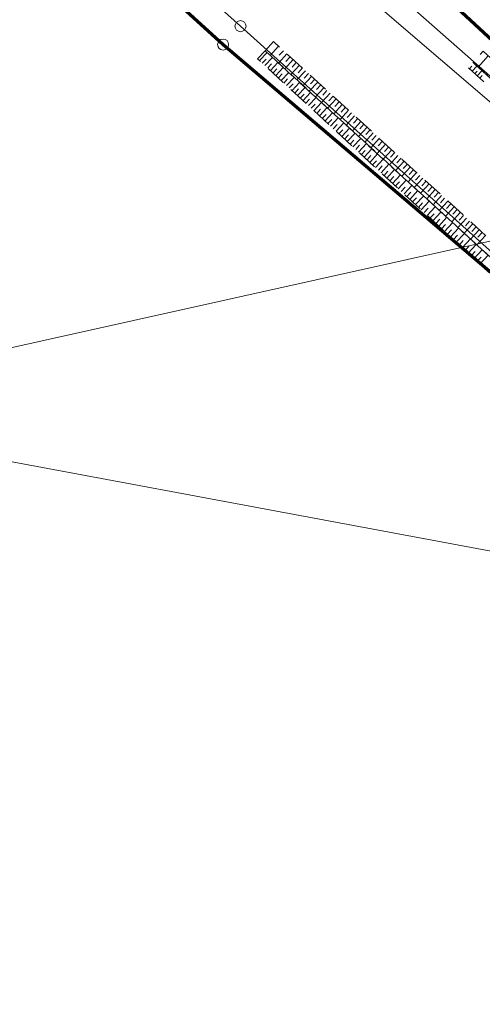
# Model space of a CAD drawing. Header units: inches. Extents: x 6497603 to 6502483, y 5925790 to 5934357.
# Tile 233 of 256: x 6500849 to 6500882, y 5927197 to 5927268. Entities that reach past the tile are written whole.
import ezdxf

# ---------------------------------------------------------------- set-up
doc = ezdxf.new("R2010")
doc.units = ezdxf.units.IN
doc.header["$MEASUREMENT"] = 0
for name, pattern in [('1.5_0.75', [2.25, 1.5, -0.75]), ('219-1000', [0, 0]), ('egkk-1000', [3, 2.25, -0.75]), ('egug-1000', [1.5, 0.75, -0.75]), ('suep_nn_1000', [0, 0])]:
    doc.linetypes.add(name, pattern=pattern)
for name, color, linetype in [('000 Inne (niezydentyfikowane)', 7, 'Continuous'), ('202-punkt graniczny', 7, 'Continuous'), ('217-kontur klasyfikacyjny', 7, 'Continuous'), ('218-kontur użytku gruntowego', 7, 'Continuous'), ('219-działka ewidencyjna', 7, 'Continuous'), ('przewód elektroenergetyczny niskiego napięcia', 7, 'Continuous'), ('przewód telekomunikacyjny podziemny', 7, 'Continuous'), ('skarpa nieumocniona', 7, 'Continuous')]:
    doc.layers.add(name, color=color, linetype=linetype)

# ---------------------------------------------------------------- blocks, each defined once
blk = doc.blocks.new('202')
at = {"color": 0, "linetype": 'Continuous', "lineweight": 0}
blk.add_circle((0, 0), 0.4, dxfattribs=at)

msp = doc.modelspace()

# ---------------------------------------------------------------- linework, layer by layer
at = {"color": 6, "lineweight": 70}
for points in [[(6500494.826, 5927598.211), (6500560.74, 5927539.05), (6500612.603, 5927492.811), (6500630.68, 5927476.72), (6500667.62, 5927440.55), (6500677.534, 5927432.625), (6500706.59, 5927409.4), (6500721.72, 5927394.9), (6500753.28, 5927365.845), (6500790.226, 5927332.542), (6500822.361, 5927303.419), (6500863.27, 5927266.18), (6500897.263, 5927237.25), (6500912.951, 5927223.905), (6500930.854, 5927202.204), (6500937.14, 5927194.57), (6500953.68, 5927174.48)], [(6500952.04, 5927199.71), (6500933.25, 5927220.44), (6500906.62, 5927244.38), (6500879.567, 5927269.432), (6500862.55, 5927285.19), (6500844.927, 5927300.799), (6500833.95, 5927309.97), (6500796.4, 5927343.759), (6500782.53, 5927356.24), (6500741.24, 5927394.46), (6500708.509, 5927424.526), (6500654.77, 5927472.65), (6500629.93, 5927495.28), (6500599.508, 5927522.988), (6500580.25, 5927540.53), (6500550.42, 5927567.09)]]:
    msp.add_lwpolyline(points, dxfattribs=at)
at = {"layer": '000 Inne (niezydentyfikowane)', "color": 7, "linetype": 'Continuous', "lineweight": 18, "flags": 128}
for points in [[(6500867.29, 5927266.05), (6500866.68, 5927265.39)], [(6500865.91, 5927265.02), (6500866.45, 5927265.6)], [(6500866.11, 5927264.84), (6500866.38, 5927265.13)], [(6500866.3, 5927264.66), (6500866.84, 5927265.24)], [(6500867.89, 5927265.5), (6500867.28, 5927264.84)], [(6500867.64, 5927265.73), (6500867.34, 5927265.4)], [(6500868.35, 5927265.09), (6500867.74, 5927264.42)], [(6500868.12, 5927265.29), (6500867.82, 5927264.96)], [(6500882.46, 5927265.36), (6500881.73, 5927264.54)], [(6500866.5, 5927264.48), (6500866.77, 5927264.77)], [(6500866.69, 5927264.3), (6500867.23, 5927264.88)], [(6500866.89, 5927264.12), (6500867.16, 5927264.41)], [(6500867.08, 5927263.94), (6500867.62, 5927264.52)], [(6500868.79, 5927264.68), (6500868.18, 5927264.01)], [(6500868.57, 5927264.88), (6500868.26, 5927264.55)], [(6500869.01, 5927264.48), (6500868.71, 5927264.14)], [(6500881.12, 5927264.41), (6500881.29, 5927264.6)], [(6500881.3, 5927264.24), (6500881.64, 5927264.62)], [(6500867.28, 5927263.76), (6500867.55, 5927264.05)], [(6500867.47, 5927263.57), (6500868.02, 5927264.16)], [(6500867.67, 5927263.39), (6500867.94, 5927263.69)], [(6500867.87, 5927263.21), (6500868.41, 5927263.8)], [(6500869.23, 5927264.27), (6500868.62, 5927263.61)], [(6500869.68, 5927263.87), (6500869.07, 5927263.2)], [(6500869.45, 5927264.07), (6500869.15, 5927263.74)], [(6500869.9, 5927263.66), (6500869.59, 5927263.33)], [(6500881.49, 5927264.08), (6500881.66, 5927264.26)], [(6500881.67, 5927263.91), (6500882.02, 5927264.29)], [(6500881.86, 5927263.74), (6500882.03, 5927263.93)], [(6500868.06, 5927263.03), (6500868.34, 5927263.32)], [(6500868.26, 5927262.85), (6500868.81, 5927263.44)], [(6500868.46, 5927262.66), (6500868.73, 5927262.96)], [(6500868.66, 5927262.48), (6500869.21, 5927263.07)], [(6500870.12, 5927263.46), (6500869.51, 5927262.79)], [(6500870.57, 5927263.05), (6500869.95, 5927262.39)], [(6500870.34, 5927263.26), (6500870.04, 5927262.92)], [(6500868.85, 5927262.3), (6500869.13, 5927262.59)], [(6500869.05, 5927262.11), (6500869.6, 5927262.71)], [(6500869.25, 5927261.93), (6500869.53, 5927262.23)], [(6500869.45, 5927261.75), (6500870, 5927262.34)], [(6500871.01, 5927262.65), (6500870.4, 5927261.98)], [(6500870.79, 5927262.85), (6500870.48, 5927262.52)], [(6500871.46, 5927262.24), (6500870.84, 5927261.57)], [(6500871.23, 5927262.44), (6500870.93, 5927262.11)], [(6500869.65, 5927261.56), (6500869.93, 5927261.86)], [(6500869.85, 5927261.38), (6500870.4, 5927261.98)], [(6500870.25, 5927261.01), (6500870.8, 5927261.61)], [(6500871.9, 5927261.83), (6500871.29, 5927261.16)], [(6500871.68, 5927262.03), (6500871.37, 5927261.7)], [(6500872.13, 5927261.63), (6500871.82, 5927261.29)], [(6500870.05, 5927261.19), (6500870.32, 5927261.49)], [(6500870.45, 5927260.82), (6500870.73, 5927261.12)], [(6500870.65, 5927260.64), (6500871.2, 5927261.24)], [(6500871.05, 5927260.27), (6500871.61, 5927260.87)], [(6500872.35, 5927261.42), (6500871.74, 5927260.75)], [(6500872.79, 5927261.01), (6500872.18, 5927260.34)], [(6500872.57, 5927261.22), (6500872.26, 5927260.88)], [(6500873.02, 5927260.81), (6500872.71, 5927260.47)], [(6500870.85, 5927260.45), (6500871.13, 5927260.75)], [(6500871.25, 5927260.08), (6500871.53, 5927260.38)], [(6500871.45, 5927259.89), (6500872.01, 5927260.5)], [(6500871.86, 5927259.52), (6500872.42, 5927260.13)], [(6500873.24, 5927260.6), (6500872.63, 5927259.93)], [(6500873.69, 5927260.19), (6500873.07, 5927259.52)], [(6500873.47, 5927260.4), (6500873.16, 5927260.06)], [(6500871.65, 5927259.71), (6500871.93, 5927260.01)], [(6500872.06, 5927259.33), (6500872.34, 5927259.64)], [(6500872.26, 5927259.15), (6500872.82, 5927259.75)], [(6500872.67, 5927258.77), (6500873.23, 5927259.38)], [(6500874.14, 5927259.78), (6500873.52, 5927259.11)], [(6500873.91, 5927259.99), (6500873.61, 5927259.65)], [(6500874.58, 5927259.37), (6500873.97, 5927258.7)], [(6500874.36, 5927259.58), (6500874.05, 5927259.24)], [(6500872.46, 5927258.96), (6500872.74, 5927259.26)], [(6500872.87, 5927258.58), (6500873.15, 5927258.89)], [(6500873.07, 5927258.39), (6500873.64, 5927259.01)], [(6500875.03, 5927258.96), (6500874.42, 5927258.29)], [(6500874.81, 5927259.17), (6500874.5, 5927258.83)], [(6500875.26, 5927258.76), (6500874.95, 5927258.42)], [(6500873.28, 5927258.21), (6500873.56, 5927258.51)], [(6500873.48, 5927258.02), (6500874.05, 5927258.63)], [(6500873.69, 5927257.83), (6500873.97, 5927258.14)], [(6500873.89, 5927257.64), (6500874.46, 5927258.25)], [(6500875.48, 5927258.55), (6500874.87, 5927257.88)], [(6500875.93, 5927258.14), (6500875.31, 5927257.47)], [(6500875.71, 5927258.35), (6500875.4, 5927258.01)], [(6500876.16, 5927257.94), (6500875.85, 5927257.6)], [(6500874.09, 5927257.45), (6500874.38, 5927257.76)], [(6500874.3, 5927257.26), (6500874.87, 5927257.88)], [(6500874.51, 5927257.07), (6500874.79, 5927257.38)], [(6500874.71, 5927256.88), (6500875.28, 5927257.5)], [(6500876.38, 5927257.73), (6500875.76, 5927257.05)], [(6500876.83, 5927257.32), (6500876.21, 5927256.64)], [(6500876.61, 5927257.52), (6500876.3, 5927257.19)], [(6500874.92, 5927256.69), (6500875.2, 5927257)], [(6500875.12, 5927256.5), (6500875.69, 5927257.12)], [(6500875.33, 5927256.31), (6500875.62, 5927256.62)], [(6500875.54, 5927256.12), (6500876.11, 5927256.74)], [(6500877.28, 5927256.91), (6500876.66, 5927256.23)], [(6500877.06, 5927257.11), (6500876.75, 5927256.77)], [(6500877.51, 5927256.7), (6500877.2, 5927256.36)], [(6500875.74, 5927255.93), (6500876.03, 5927256.24)], [(6500875.95, 5927255.73), (6500876.53, 5927256.36)], [(6500876.16, 5927255.54), (6500876.45, 5927255.85)], [(6500876.37, 5927255.35), (6500876.94, 5927255.97)], [(6500877.73, 5927256.49), (6500877.11, 5927255.82)], [(6500878.18, 5927256.08), (6500877.56, 5927255.4)], [(6500877.96, 5927256.29), (6500877.65, 5927255.95)], [(6500878.41, 5927255.87), (6500878.1, 5927255.53)], [(6500876.57, 5927255.16), (6500876.86, 5927255.47)], [(6500876.78, 5927254.96), (6500877.36, 5927255.59)], [(6500876.99, 5927254.77), (6500877.28, 5927255.08)], [(6500877.2, 5927254.58), (6500877.78, 5927255.2)], [(6500878.63, 5927255.67), (6500878.01, 5927254.99)], [(6500879.09, 5927255.25), (6500878.47, 5927254.57)], [(6500878.86, 5927255.46), (6500878.55, 5927255.12)], [(6500877.41, 5927254.38), (6500877.7, 5927254.7)], [(6500877.62, 5927254.19), (6500878.2, 5927254.82)], [(6500878.04, 5927253.8), (6500878.62, 5927254.43)], [(6500879.54, 5927254.84), (6500878.92, 5927254.16)], [(6500879.31, 5927255.05), (6500879, 5927254.71)], [(6500879.99, 5927254.42), (6500879.37, 5927253.75)], [(6500879.76, 5927254.63), (6500879.45, 5927254.29)], [(6500877.83, 5927254), (6500878.12, 5927254.31)], [(6500878.25, 5927253.61), (6500878.54, 5927253.92)], [(6500878.46, 5927253.41), (6500879.04, 5927254.04)], [(6500878.88, 5927253.02), (6500879.47, 5927253.66)], [(6500880.44, 5927254.01), (6500879.82, 5927253.33)], [(6500880.22, 5927254.22), (6500879.91, 5927253.88)], [(6500880.67, 5927253.8), (6500880.36, 5927253.46)], [(6500878.67, 5927253.22), (6500878.96, 5927253.53)], [(6500879.09, 5927252.83), (6500879.38, 5927253.14)], [(6500879.3, 5927252.63), (6500879.89, 5927253.27)], [(6500880.9, 5927253.59), (6500880.27, 5927252.91)], [(6500881.35, 5927253.18), (6500880.73, 5927252.5)], [(6500881.12, 5927253.39), (6500880.81, 5927253.05)], [(6500881.58, 5927252.97), (6500881.27, 5927252.63)], [(6500879.52, 5927252.44), (6500879.81, 5927252.75)], [(6500879.73, 5927252.24), (6500880.32, 5927252.88)], [(6500879.94, 5927252.04), (6500880.23, 5927252.36)], [(6500880.15, 5927251.85), (6500880.74, 5927252.48)], [(6500881.81, 5927252.76), (6500881.18, 5927252.08)], [(6500882.26, 5927252.35), (6500881.64, 5927251.67)], [(6500882.03, 5927252.56), (6500881.72, 5927252.21)], [(6500880.37, 5927251.65), (6500880.66, 5927251.97)], [(6500880.58, 5927251.45), (6500881.17, 5927252.09)], [(6500880.79, 5927251.25), (6500881.09, 5927251.58)], [(6500881.01, 5927251.06), (6500881.6, 5927251.7)], [(6500881.22, 5927250.86), (6500881.52, 5927251.18)], [(6500881.43, 5927250.66), (6500882.03, 5927251.3)], [(6500881.86, 5927250.26), (6500882.46, 5927250.91)], [(6500881.65, 5927250.46), (6500881.95, 5927250.78)]]:
    msp.add_lwpolyline(points, dxfattribs=at)
at = {"layer": '217-kontur klasyfikacyjny', "color": 3, "linetype": 'egkk-1000', "lineweight": 18, "flags": 128}
for points in [[(6500863.27, 5927266.18), (6500788.98, 5927333.39)], [(6500862.55, 5927285.19), (6500906.62, 5927244.38)], [(6500913.09, 5927223.78), (6500863.27, 5927266.18)]]:
    msp.add_lwpolyline(points, dxfattribs=at)
at = {"layer": '218-kontur użytku gruntowego', "color": 3, "linetype": 'egug-1000', "lineweight": 18, "flags": 128}
for points in [[(6500863.27, 5927266.18), (6500788.98, 5927333.39)], [(6500862.55, 5927285.19), (6500906.62, 5927244.38)], [(6500913.09, 5927223.78), (6500863.27, 5927266.18)]]:
    msp.add_lwpolyline(points, dxfattribs=at)
at = {"layer": '219-działka ewidencyjna', "color": 3, "linetype": '219-1000', "lineweight": 18, "flags": 128}
for points in [[(6500864.53, 5927267.51), (6500789.96, 5927334.34)], [(6500863.27, 5927266.18), (6500788.98, 5927333.39)], [(6500906.62, 5927244.38), (6500862.55, 5927285.19)], [(6500905.09, 5927242.72), (6500859.49, 5927281.87)], [(6500913.09, 5927223.78), (6500864.53, 5927267.51)], [(6500913.09, 5927223.78), (6500863.27, 5927266.18)], [(6500913.09, 5927223.78), (6500804.09, 5927244.12)]]:
    msp.add_lwpolyline(points, dxfattribs=at)
at = {"layer": 'przewód elektroenergetyczny niskiego napięcia', "color": 1, "linetype": 'suep_nn_1000', "lineweight": 18, "flags": 128}
msp.add_lwpolyline([(6500909.24, 5927257.88), (6500824.14, 5927238.9)], dxfattribs=at)
at = {"layer": 'przewód telekomunikacyjny podziemny', "color": 30, "linetype": 'Continuous', "lineweight": 18, "flags": 128}
msp.add_lwpolyline([(6500872.53, 5927272.77), (6500882.6, 5927263.89), (6500894.14, 5927253.04), (6500895.82, 5927251.21), (6500901.01, 5927246.48), (6500909.33, 5927238.63), (6500916.02, 5927233.93), (6500929.7, 5927221.93), (6500936.14, 5927215.38), (6500929.18, 5927207.38), (6500933.42, 5927203.71), (6500940.36, 5927194.92), (6500947.45, 5927186.26)], dxfattribs=at)
at = {"layer": 'skarpa nieumocniona', "color": 7, "linetype": '1.5_0.75', "lineweight": 18, "flags": 128}
for points in [[(6500866.31, 5927265.73), (6500866.92, 5927266.39), (6500924.49, 5927213.69), (6500940.68, 5927198.71), (6500939.31, 5927198.1), (6500923.81, 5927212.96)], [(6500866.31, 5927265.73), (6500866.92, 5927266.39), (6500924.49, 5927213.69), (6500940.68, 5927198.71), (6500939.31, 5927198.1), (6500923.81, 5927212.96)], [(6500938.76, 5927197.85), (6500923.07, 5927212.15), (6500865.77, 5927265.15), (6500866.31, 5927265.73), (6500923.81, 5927212.96), (6500939.31, 5927198.1)], [(6500938.76, 5927197.85), (6500923.07, 5927212.15), (6500865.77, 5927265.15), (6500866.31, 5927265.73), (6500923.81, 5927212.96), (6500939.31, 5927198.1)], [(6500882.09, 5927265.69), (6500931.56, 5927221.32), (6500950.08, 5927202.93), (6500948.8, 5927202.36), (6500930.89, 5927220.58), (6500881.34, 5927264.89)], [(6500882.09, 5927265.69), (6500931.56, 5927221.32), (6500950.08, 5927202.93), (6500948.8, 5927202.36), (6500930.89, 5927220.58), (6500881.34, 5927264.89)], [(6500947.7, 5927201.87), (6500930.14, 5927219.78), (6500881, 5927264.52), (6500881.34, 5927264.89), (6500930.89, 5927220.58), (6500948.8, 5927202.36)], [(6500947.7, 5927201.87), (6500930.14, 5927219.78), (6500881, 5927264.52), (6500881.34, 5927264.89), (6500930.89, 5927220.58), (6500948.8, 5927202.36)]]:
    msp.add_lwpolyline(points, close=True, dxfattribs=at)

# ---------------------------------------------------------------- block references
at = {"layer": '202-punkt graniczny', "color": 7, "linetype": 'Continuous', "lineweight": 18}
for p in [(6500864.53, 5927267.51), (6500863.27, 5927266.18)]:
    msp.add_blockref('202', p, dxfattribs=at)

doc.saveas('drawing.dxf')
